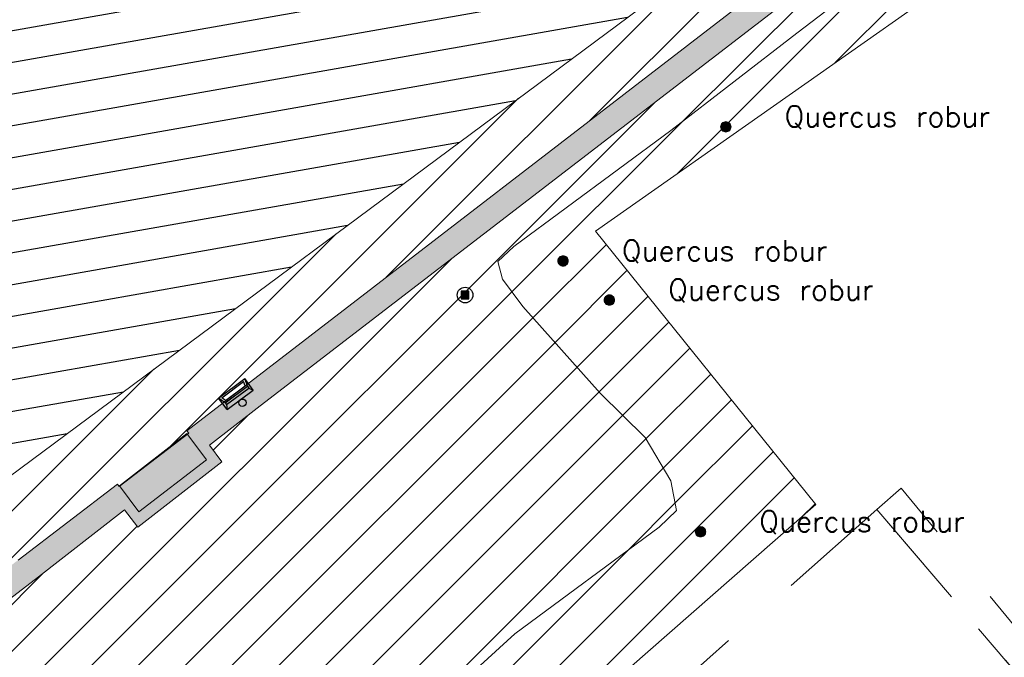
# Model space of a CAD drawing. Header units: metres. Extents: x 102852 to 107197, y 385458 to 392889.
# Tile 26 of 50: x 106858 to 106905, y 392573 to 392603. Entities that reach past the tile are written whole.
import ezdxf
from ezdxf.enums import TextEntityAlignment as Align

# ---------------------------------------------------------------- set-up
doc = ezdxf.new("R2010")
doc.units = ezdxf.units.M
doc.linetypes.add('KG-PERCEEL', pattern=[19, 5.5, -2, -2, 5.5, -2, -2])
for name, color, linetype, lineweight in [('0-BEBOUWING', 7, 'Continuous', 30), ('0-BEPLANTING', 14, 'Continuous', 30), ('0-GRAS OM SPORTVELDEN', 2, 'Continuous', 30), ('0-GRAS SPORTVELDEN', 3, 'Continuous', 30), ('0-VERHARDING', 5, 'Continuous', 30), ('B-WE-GR-STRUIK-G', 90, 'Continuous', 13), ('B-WE-IE-GEBOUW-G', 10, 'Continuous', 0), ('B-WE-IE-MEUBILAIR_WEGMEUBILAIR-S', 7, 'Continuous', 30), ('B-WE-KG-GRENS_PERCEEL-GV', 150, 'KG-PERCEEL', 13), ('B-WE-VH-KANTVERHARDING-G', 60, 'Continuous', 13), ('B-WE-VW-MARKERING_LANGS_STREEP_DOORGETROKKEN-G', 7, 'Continuous', 13), ('Bomen', 84, 'Continuous', 0), ('Boomsoort', 10, 'Continuous', 0), ('N-WE-IE-TERREINAFSCHEIDING_KUNSTMATIG_HEKWERK-G', 6, 'Continuous', 0), ('X-XX-AL-VERWIJZING-S', 7, 'Continuous', 30)]:
    doc.layers.add(name, color=color, linetype=linetype, lineweight=lineweight)
doc.styles.add('NLCS-ISO', font='NLCS-ISO.ttf')
doc.styles.add('Style-txt', font='txt.shx')
pattern_1 = [(45, (0, 0), (-1.122532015, 1.122532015), [])]

# ---------------------------------------------------------------- blocks, each defined once
blk = doc.blocks.new('kadata_3')
at = {"layer": 'B-WE-KG-GRENS_PERCEEL-GV'}
for points in [[(106898.673, 392579.82), (106920.8, 392553.844), (106921.512, 392554.403), (106899.835, 392580.847)], [(106898.673, 392579.82), (106887.193, 392569.673), (106909.2, 392543.974), (106920.8, 392553.844)]]:
    blk.add_3dface(points, dxfattribs=at)
blk = doc.blocks.new('SIE-WEG_AFVALBAK_TYPE_02')
at = {"linetype": 'Continuous'}
for p, q in [((1.562, -0.354), (-1.562, -0.354)), ((-1.328, -0.763), (-1.562, -0.354)), ((1.328, -0.763), (-1.328, -0.763)), ((-1.328, -0.986), (-1.328, -0.763)), ((1.328, -0.763), (1.562, -0.354)), ((1.328, -0.986), (1.328, -0.763)), ((-1.328, -0.986), (-1.562, -1.722)), ((1.562, -1.722), (-1.562, -1.722)), ((1.328, -0.986), (-1.328, -0.986)), ((-1.179, -1.16), (-1.303, -1.549)), ((1.303, -1.549), (-1.303, -1.549)), ((1.179, -1.16), (-1.179, -1.16)), ((1.179, -1.16), (1.303, -1.549)), ((1.328, -0.986), (1.562, -1.722))]:
    blk.add_line(p, q, dxfattribs=at)
for p, q in [((-1.562, -0.354), (-1.562, -1.722)), ((1.562, -0.354), (1.562, -1.722))]:
    blk.add_line(p, q)
blk.add_circle((0, 0), 0.354, dxfattribs=at)
blk = doc.blocks.new('SIE-WEG_PAAL_VAST_8')
blk.add_hatch(color=256).paths.add_polyline_path([(-0.375, -0.374), (-0.375, 0.374), (0.373, 0.374), (0.373, -0.374)])
blk.add_circle((0, 0), 0.75)
blk.add_3dface([(0.373, 0.374), (-0.375, 0.374), (-0.375, -0.374), (0.373, -0.374)])
at = {"style": 'NLCS-ISO'}
blk.add_attdef('TYPE', (0, 0), '', height=1.75, dxfattribs=at)
blk = doc.blocks.new('MPOLYGON_116')
at = {"layer": 'Bomen', "flags": 128}
for points in [[(106883.376, 392591.797), (106883.371, 392591.748), (106883.871, 392591.748)], [(106883.371, 392591.748), (106883.376, 392591.699), (106883.866, 392591.699)], [(106883.371, 392591.748), (106883.871, 392591.748), (106883.866, 392591.699)], [(106883.39, 392591.844), (106883.376, 392591.797), (106883.866, 392591.797)], [(106883.376, 392591.797), (106883.866, 392591.797), (106883.871, 392591.748)], [(106883.376, 392591.699), (106883.39, 392591.652), (106883.852, 392591.652)], [(106883.376, 392591.699), (106883.866, 392591.699), (106883.852, 392591.652)], [(106883.413, 392591.887), (106883.39, 392591.844), (106883.852, 392591.844)], [(106883.39, 392591.844), (106883.852, 392591.844), (106883.866, 392591.797)], [(106883.39, 392591.652), (106883.413, 392591.609), (106883.829, 392591.609)], [(106883.39, 392591.652), (106883.852, 392591.652), (106883.829, 392591.609)], [(106883.444, 392591.925), (106883.413, 392591.887), (106883.829, 392591.887)], [(106883.413, 392591.887), (106883.829, 392591.887), (106883.852, 392591.844)], [(106883.413, 392591.609), (106883.444, 392591.571), (106883.798, 392591.571)], [(106883.413, 392591.609), (106883.829, 392591.609), (106883.798, 392591.571)], [(106883.482, 392591.956), (106883.444, 392591.925), (106883.798, 392591.925)], [(106883.444, 392591.925), (106883.798, 392591.925), (106883.829, 392591.887)], [(106883.526, 392591.979), (106883.482, 392591.956), (106883.76, 392591.956)], [(106883.482, 392591.956), (106883.76, 392591.956), (106883.798, 392591.925)], [(106883.572, 392591.993), (106883.526, 392591.979), (106883.717, 392591.979)], [(106883.526, 392591.979), (106883.717, 392591.979), (106883.76, 392591.956)], [(106883.621, 392591.998), (106883.572, 392591.993), (106883.67, 392591.993)], [(106883.572, 392591.993), (106883.67, 392591.993), (106883.717, 392591.979)], [(106883.444, 392591.571), (106883.482, 392591.54), (106883.76, 392591.54)], [(106883.444, 392591.571), (106883.798, 392591.571), (106883.76, 392591.54)], [(106883.482, 392591.54), (106883.526, 392591.517), (106883.717, 392591.517)], [(106883.482, 392591.54), (106883.76, 392591.54), (106883.717, 392591.517)], [(106883.526, 392591.517), (106883.572, 392591.503), (106883.67, 392591.503)], [(106883.526, 392591.517), (106883.717, 392591.517), (106883.67, 392591.503)], [(106883.572, 392591.503), (106883.67, 392591.503), (106883.621, 392591.498)]]:
    blk.add_lwpolyline(points, close=True, dxfattribs=at)
at = {"layer": 'Bomen', "color": 74, "true_color": 0x55aa00, "flags": 128}
for points in [[(106883.371, 392591.748), (106883.376, 392591.797)], [(106883.376, 392591.699), (106883.371, 392591.748)], [(106883.376, 392591.797), (106883.39, 392591.844)], [(106883.39, 392591.652), (106883.376, 392591.699)], [(106883.39, 392591.844), (106883.413, 392591.887)], [(106883.413, 392591.609), (106883.39, 392591.652)], [(106883.413, 392591.887), (106883.444, 392591.925)], [(106883.444, 392591.571), (106883.413, 392591.609)], [(106883.444, 392591.925), (106883.482, 392591.956)], [(106883.482, 392591.956), (106883.526, 392591.979)], [(106883.526, 392591.979), (106883.572, 392591.993)], [(106883.572, 392591.993), (106883.621, 392591.998)], [(106883.621, 392591.998), (106883.67, 392591.993)], [(106883.67, 392591.993), (106883.717, 392591.979)], [(106883.717, 392591.979), (106883.76, 392591.956)], [(106883.76, 392591.956), (106883.798, 392591.925)], [(106883.798, 392591.925), (106883.829, 392591.887)], [(106883.829, 392591.609), (106883.798, 392591.571)], [(106883.829, 392591.887), (106883.852, 392591.844)], [(106883.852, 392591.652), (106883.829, 392591.609)], [(106883.852, 392591.844), (106883.866, 392591.797)], [(106883.866, 392591.699), (106883.852, 392591.652)], [(106883.866, 392591.797), (106883.871, 392591.748)], [(106883.871, 392591.748), (106883.866, 392591.699)], [(106883.482, 392591.54), (106883.444, 392591.571)], [(106883.526, 392591.517), (106883.482, 392591.54)], [(106883.572, 392591.503), (106883.526, 392591.517)], [(106883.621, 392591.498), (106883.572, 392591.503)], [(106883.67, 392591.503), (106883.621, 392591.498)], [(106883.717, 392591.517), (106883.67, 392591.503)], [(106883.76, 392591.54), (106883.717, 392591.517)], [(106883.798, 392591.571), (106883.76, 392591.54)]]:
    blk.add_lwpolyline(points, dxfattribs=at)
at = {"layer": 'Bomen'}
for points in [[(106883.376, 392591.797), (106883.371, 392591.748), (106883.871, 392591.748)], [(106883.39, 392591.844), (106883.376, 392591.797), (106883.866, 392591.797)], [(106883.376, 392591.797), (106883.866, 392591.797), (106883.871, 392591.748)], [(106883.413, 392591.887), (106883.39, 392591.844), (106883.852, 392591.844)], [(106883.39, 392591.844), (106883.852, 392591.844), (106883.866, 392591.797)], [(106883.444, 392591.925), (106883.413, 392591.887), (106883.829, 392591.887)], [(106883.413, 392591.887), (106883.829, 392591.887), (106883.852, 392591.844)], [(106883.482, 392591.956), (106883.444, 392591.925), (106883.798, 392591.925)], [(106883.444, 392591.925), (106883.798, 392591.925), (106883.829, 392591.887)], [(106883.526, 392591.979), (106883.482, 392591.956), (106883.76, 392591.956)], [(106883.482, 392591.956), (106883.76, 392591.956), (106883.798, 392591.925)], [(106883.572, 392591.993), (106883.526, 392591.979), (106883.717, 392591.979)], [(106883.526, 392591.979), (106883.717, 392591.979), (106883.76, 392591.956)], [(106883.621, 392591.998), (106883.572, 392591.993), (106883.67, 392591.993)], [(106883.572, 392591.993), (106883.67, 392591.993), (106883.717, 392591.979)]]:
    blk.add_solid(points, dxfattribs=at)
at = {"layer": 'Bomen', "extrusion": (0, 0, -1)}
for points in [[(-106883.371, 392591.748), (-106883.376, 392591.699), (-106883.866, 392591.699)], [(-106883.371, 392591.748), (-106883.871, 392591.748), (-106883.866, 392591.699)], [(-106883.376, 392591.699), (-106883.39, 392591.652), (-106883.852, 392591.652)], [(-106883.376, 392591.699), (-106883.866, 392591.699), (-106883.852, 392591.652)], [(-106883.39, 392591.652), (-106883.413, 392591.609), (-106883.829, 392591.609)], [(-106883.39, 392591.652), (-106883.852, 392591.652), (-106883.829, 392591.609)], [(-106883.413, 392591.609), (-106883.444, 392591.571), (-106883.798, 392591.571)], [(-106883.413, 392591.609), (-106883.829, 392591.609), (-106883.798, 392591.571)], [(-106883.444, 392591.571), (-106883.482, 392591.54), (-106883.76, 392591.54)], [(-106883.444, 392591.571), (-106883.798, 392591.571), (-106883.76, 392591.54)], [(-106883.482, 392591.54), (-106883.526, 392591.517), (-106883.717, 392591.517)], [(-106883.482, 392591.54), (-106883.76, 392591.54), (-106883.717, 392591.517)], [(-106883.526, 392591.517), (-106883.572, 392591.503), (-106883.67, 392591.503)], [(-106883.526, 392591.517), (-106883.717, 392591.517), (-106883.67, 392591.503)], [(-106883.572, 392591.503), (-106883.67, 392591.503), (-106883.621, 392591.498)]]:
    blk.add_solid(points, dxfattribs=at)
blk = doc.blocks.new('MPOLYGON_141')
at = {"layer": 'Bomen', "flags": 128}
for points in [[(106890.004, 392578.892), (106889.981, 392578.848), (106890.443, 392578.848)], [(106890.035, 392578.93), (106890.004, 392578.892), (106890.419, 392578.892)], [(106890.004, 392578.892), (106890.419, 392578.892), (106890.443, 392578.848)], [(106890.073, 392578.961), (106890.035, 392578.93), (106890.388, 392578.93)], [(106890.035, 392578.93), (106890.388, 392578.93), (106890.419, 392578.892)], [(106890.116, 392578.984), (106890.073, 392578.961), (106890.35, 392578.961)], [(106890.073, 392578.961), (106890.35, 392578.961), (106890.388, 392578.93)], [(106890.163, 392578.998), (106890.116, 392578.984), (106890.307, 392578.984)], [(106890.116, 392578.984), (106890.307, 392578.984), (106890.35, 392578.961)], [(106890.212, 392579.003), (106890.163, 392578.998), (106890.26, 392578.998)], [(106890.163, 392578.998), (106890.26, 392578.998), (106890.307, 392578.984)], [(106889.966, 392578.802), (106889.962, 392578.753), (106890.462, 392578.753)], [(106889.962, 392578.753), (106889.966, 392578.704), (106890.457, 392578.704)], [(106889.962, 392578.753), (106890.462, 392578.753), (106890.457, 392578.704)], [(106889.981, 392578.848), (106889.966, 392578.802), (106890.457, 392578.802)], [(106889.966, 392578.802), (106890.457, 392578.802), (106890.462, 392578.753)], [(106889.966, 392578.704), (106889.981, 392578.657), (106890.443, 392578.657)], [(106889.966, 392578.704), (106890.457, 392578.704), (106890.443, 392578.657)], [(106889.981, 392578.848), (106890.443, 392578.848), (106890.457, 392578.802)], [(106889.981, 392578.657), (106890.004, 392578.614), (106890.419, 392578.614)], [(106889.981, 392578.657), (106890.443, 392578.657), (106890.419, 392578.614)], [(106890.004, 392578.614), (106890.035, 392578.576), (106890.388, 392578.576)], [(106890.004, 392578.614), (106890.419, 392578.614), (106890.388, 392578.576)], [(106890.035, 392578.576), (106890.073, 392578.545), (106890.35, 392578.545)], [(106890.035, 392578.576), (106890.388, 392578.576), (106890.35, 392578.545)], [(106890.073, 392578.545), (106890.116, 392578.522), (106890.307, 392578.522)], [(106890.073, 392578.545), (106890.35, 392578.545), (106890.307, 392578.522)], [(106890.116, 392578.522), (106890.163, 392578.508), (106890.26, 392578.508)], [(106890.116, 392578.522), (106890.307, 392578.522), (106890.26, 392578.508)], [(106890.163, 392578.508), (106890.26, 392578.508), (106890.212, 392578.503)]]:
    blk.add_lwpolyline(points, close=True, dxfattribs=at)
at = {"layer": 'Bomen', "color": 74, "true_color": 0x55aa00, "flags": 128}
for points in [[(106889.981, 392578.848), (106890.004, 392578.892)], [(106890.004, 392578.892), (106890.035, 392578.93)], [(106890.035, 392578.93), (106890.073, 392578.961)], [(106890.073, 392578.961), (106890.116, 392578.984)], [(106890.116, 392578.984), (106890.163, 392578.998)], [(106890.163, 392578.998), (106890.212, 392579.003)], [(106890.212, 392579.003), (106890.26, 392578.998)], [(106890.26, 392578.998), (106890.307, 392578.984)], [(106890.307, 392578.984), (106890.35, 392578.961)], [(106890.35, 392578.961), (106890.388, 392578.93)], [(106890.388, 392578.93), (106890.419, 392578.892)], [(106890.419, 392578.892), (106890.443, 392578.848)], [(106889.962, 392578.753), (106889.966, 392578.802)], [(106889.966, 392578.704), (106889.962, 392578.753)], [(106889.966, 392578.802), (106889.981, 392578.848)], [(106889.981, 392578.657), (106889.966, 392578.704)], [(106890.004, 392578.614), (106889.981, 392578.657)], [(106890.035, 392578.576), (106890.004, 392578.614)], [(106890.073, 392578.545), (106890.035, 392578.576)], [(106890.116, 392578.522), (106890.073, 392578.545)], [(106890.163, 392578.508), (106890.116, 392578.522)], [(106890.212, 392578.503), (106890.163, 392578.508)], [(106890.26, 392578.508), (106890.212, 392578.503)], [(106890.307, 392578.522), (106890.26, 392578.508)], [(106890.35, 392578.545), (106890.307, 392578.522)], [(106890.388, 392578.576), (106890.35, 392578.545)], [(106890.419, 392578.614), (106890.388, 392578.576)], [(106890.443, 392578.657), (106890.419, 392578.614)], [(106890.443, 392578.848), (106890.457, 392578.802)], [(106890.457, 392578.704), (106890.443, 392578.657)], [(106890.457, 392578.802), (106890.462, 392578.753)], [(106890.462, 392578.753), (106890.457, 392578.704)]]:
    blk.add_lwpolyline(points, dxfattribs=at)
at = {"layer": 'Bomen'}
for points in [[(106890.004, 392578.892), (106889.981, 392578.848), (106890.443, 392578.848)], [(106890.035, 392578.93), (106890.004, 392578.892), (106890.419, 392578.892)], [(106890.004, 392578.892), (106890.419, 392578.892), (106890.443, 392578.848)], [(106890.073, 392578.961), (106890.035, 392578.93), (106890.388, 392578.93)], [(106890.035, 392578.93), (106890.388, 392578.93), (106890.419, 392578.892)], [(106890.116, 392578.984), (106890.073, 392578.961), (106890.35, 392578.961)], [(106890.073, 392578.961), (106890.35, 392578.961), (106890.388, 392578.93)], [(106890.163, 392578.998), (106890.116, 392578.984), (106890.307, 392578.984)], [(106890.116, 392578.984), (106890.307, 392578.984), (106890.35, 392578.961)], [(106890.212, 392579.003), (106890.163, 392578.998), (106890.26, 392578.998)], [(106890.163, 392578.998), (106890.26, 392578.998), (106890.307, 392578.984)], [(106889.966, 392578.802), (106889.962, 392578.753), (106890.462, 392578.753)], [(106889.981, 392578.848), (106889.966, 392578.802), (106890.457, 392578.802)], [(106889.966, 392578.802), (106890.457, 392578.802), (106890.462, 392578.753)], [(106889.981, 392578.848), (106890.443, 392578.848), (106890.457, 392578.802)]]:
    blk.add_solid(points, dxfattribs=at)
at = {"layer": 'Bomen', "extrusion": (0, 0, -1)}
for points in [[(-106889.962, 392578.753), (-106889.966, 392578.704), (-106890.457, 392578.704)], [(-106889.962, 392578.753), (-106890.462, 392578.753), (-106890.457, 392578.704)], [(-106889.966, 392578.704), (-106889.981, 392578.657), (-106890.443, 392578.657)], [(-106889.966, 392578.704), (-106890.457, 392578.704), (-106890.443, 392578.657)], [(-106889.981, 392578.657), (-106890.004, 392578.614), (-106890.419, 392578.614)], [(-106889.981, 392578.657), (-106890.443, 392578.657), (-106890.419, 392578.614)], [(-106890.004, 392578.614), (-106890.035, 392578.576), (-106890.388, 392578.576)], [(-106890.004, 392578.614), (-106890.419, 392578.614), (-106890.388, 392578.576)], [(-106890.035, 392578.576), (-106890.073, 392578.545), (-106890.35, 392578.545)], [(-106890.035, 392578.576), (-106890.388, 392578.576), (-106890.35, 392578.545)], [(-106890.073, 392578.545), (-106890.116, 392578.522), (-106890.307, 392578.522)], [(-106890.073, 392578.545), (-106890.35, 392578.545), (-106890.307, 392578.522)], [(-106890.116, 392578.522), (-106890.163, 392578.508), (-106890.26, 392578.508)], [(-106890.116, 392578.522), (-106890.307, 392578.522), (-106890.26, 392578.508)], [(-106890.163, 392578.508), (-106890.26, 392578.508), (-106890.212, 392578.503)]]:
    blk.add_solid(points, dxfattribs=at)
blk = doc.blocks.new('MPOLYGON_142')
at = {"layer": 'Bomen', "flags": 128}
for points in [[(106885.594, 392589.918), (106885.589, 392589.87), (106886.089, 392589.87)], [(106885.589, 392589.87), (106885.594, 392589.821), (106886.084, 392589.821)], [(106885.589, 392589.87), (106886.089, 392589.87), (106886.084, 392589.821)], [(106885.608, 392589.965), (106885.594, 392589.918), (106886.084, 392589.918)], [(106885.594, 392589.918), (106886.084, 392589.918), (106886.089, 392589.87)], [(106885.594, 392589.821), (106885.608, 392589.774), (106886.07, 392589.774)], [(106885.594, 392589.821), (106886.084, 392589.821), (106886.07, 392589.774)], [(106885.631, 392590.009), (106885.608, 392589.965), (106886.07, 392589.965)], [(106885.608, 392589.965), (106886.07, 392589.965), (106886.084, 392589.918)], [(106885.608, 392589.774), (106885.631, 392589.731), (106886.047, 392589.731)], [(106885.608, 392589.774), (106886.07, 392589.774), (106886.047, 392589.731)], [(106885.662, 392590.046), (106885.631, 392590.009), (106886.047, 392590.009)], [(106885.631, 392590.009), (106886.047, 392590.009), (106886.07, 392589.965)], [(106885.631, 392589.731), (106885.662, 392589.693), (106886.016, 392589.693)], [(106885.631, 392589.731), (106886.047, 392589.731), (106886.016, 392589.693)], [(106885.7, 392590.078), (106885.662, 392590.046), (106886.016, 392590.046)], [(106885.662, 392590.046), (106886.016, 392590.046), (106886.047, 392590.009)], [(106885.743, 392590.101), (106885.7, 392590.078), (106885.978, 392590.078)], [(106885.7, 392590.078), (106885.978, 392590.078), (106886.016, 392590.046)], [(106885.79, 392590.115), (106885.743, 392590.101), (106885.935, 392590.101)], [(106885.743, 392590.101), (106885.935, 392590.101), (106885.978, 392590.078)], [(106885.839, 392590.12), (106885.79, 392590.115), (106885.888, 392590.115)], [(106885.79, 392590.115), (106885.888, 392590.115), (106885.935, 392590.101)], [(106885.662, 392589.693), (106885.7, 392589.662), (106885.978, 392589.662)], [(106885.662, 392589.693), (106886.016, 392589.693), (106885.978, 392589.662)], [(106885.7, 392589.662), (106885.743, 392589.639), (106885.935, 392589.639)], [(106885.7, 392589.662), (106885.978, 392589.662), (106885.935, 392589.639)], [(106885.743, 392589.639), (106885.79, 392589.624), (106885.888, 392589.624)], [(106885.743, 392589.639), (106885.935, 392589.639), (106885.888, 392589.624)], [(106885.79, 392589.624), (106885.888, 392589.624), (106885.839, 392589.62)]]:
    blk.add_lwpolyline(points, close=True, dxfattribs=at)
at = {"layer": 'Bomen', "color": 74, "true_color": 0x55aa00, "flags": 128}
for points in [[(106885.589, 392589.87), (106885.594, 392589.918)], [(106885.594, 392589.821), (106885.589, 392589.87)], [(106885.594, 392589.918), (106885.608, 392589.965)], [(106885.608, 392589.774), (106885.594, 392589.821)], [(106885.608, 392589.965), (106885.631, 392590.009)], [(106885.631, 392589.731), (106885.608, 392589.774)], [(106885.631, 392590.009), (106885.662, 392590.046)], [(106885.662, 392589.693), (106885.631, 392589.731)], [(106885.662, 392590.046), (106885.7, 392590.078)], [(106885.7, 392590.078), (106885.743, 392590.101)], [(106885.743, 392590.101), (106885.79, 392590.115)], [(106885.79, 392590.115), (106885.839, 392590.12)], [(106885.839, 392590.12), (106885.888, 392590.115)], [(106885.888, 392590.115), (106885.935, 392590.101)], [(106885.935, 392590.101), (106885.978, 392590.078)], [(106885.978, 392590.078), (106886.016, 392590.046)], [(106886.016, 392590.046), (106886.047, 392590.009)], [(106886.047, 392589.731), (106886.016, 392589.693)], [(106886.047, 392590.009), (106886.07, 392589.965)], [(106886.07, 392589.774), (106886.047, 392589.731)], [(106886.07, 392589.965), (106886.084, 392589.918)], [(106886.084, 392589.821), (106886.07, 392589.774)], [(106886.084, 392589.918), (106886.089, 392589.87)], [(106886.089, 392589.87), (106886.084, 392589.821)], [(106885.7, 392589.662), (106885.662, 392589.693)], [(106885.743, 392589.639), (106885.7, 392589.662)], [(106885.79, 392589.624), (106885.743, 392589.639)], [(106885.839, 392589.62), (106885.79, 392589.624)], [(106885.888, 392589.624), (106885.839, 392589.62)], [(106885.935, 392589.639), (106885.888, 392589.624)], [(106885.978, 392589.662), (106885.935, 392589.639)], [(106886.016, 392589.693), (106885.978, 392589.662)]]:
    blk.add_lwpolyline(points, dxfattribs=at)
at = {"layer": 'Bomen'}
for points in [[(106885.594, 392589.918), (106885.589, 392589.87), (106886.089, 392589.87)], [(106885.608, 392589.965), (106885.594, 392589.918), (106886.084, 392589.918)], [(106885.594, 392589.918), (106886.084, 392589.918), (106886.089, 392589.87)], [(106885.631, 392590.009), (106885.608, 392589.965), (106886.07, 392589.965)], [(106885.608, 392589.965), (106886.07, 392589.965), (106886.084, 392589.918)], [(106885.662, 392590.046), (106885.631, 392590.009), (106886.047, 392590.009)], [(106885.631, 392590.009), (106886.047, 392590.009), (106886.07, 392589.965)], [(106885.7, 392590.078), (106885.662, 392590.046), (106886.016, 392590.046)], [(106885.662, 392590.046), (106886.016, 392590.046), (106886.047, 392590.009)], [(106885.743, 392590.101), (106885.7, 392590.078), (106885.978, 392590.078)], [(106885.7, 392590.078), (106885.978, 392590.078), (106886.016, 392590.046)], [(106885.79, 392590.115), (106885.743, 392590.101), (106885.935, 392590.101)], [(106885.743, 392590.101), (106885.935, 392590.101), (106885.978, 392590.078)], [(106885.839, 392590.12), (106885.79, 392590.115), (106885.888, 392590.115)], [(106885.79, 392590.115), (106885.888, 392590.115), (106885.935, 392590.101)]]:
    blk.add_solid(points, dxfattribs=at)
at = {"layer": 'Bomen', "extrusion": (0, 0, -1)}
for points in [[(-106885.589, 392589.87), (-106885.594, 392589.821), (-106886.084, 392589.821)], [(-106885.589, 392589.87), (-106886.089, 392589.87), (-106886.084, 392589.821)], [(-106885.594, 392589.821), (-106885.608, 392589.774), (-106886.07, 392589.774)], [(-106885.594, 392589.821), (-106886.084, 392589.821), (-106886.07, 392589.774)], [(-106885.608, 392589.774), (-106885.631, 392589.731), (-106886.047, 392589.731)], [(-106885.608, 392589.774), (-106886.07, 392589.774), (-106886.047, 392589.731)], [(-106885.631, 392589.731), (-106885.662, 392589.693), (-106886.016, 392589.693)], [(-106885.631, 392589.731), (-106886.047, 392589.731), (-106886.016, 392589.693)], [(-106885.662, 392589.693), (-106885.7, 392589.662), (-106885.978, 392589.662)], [(-106885.662, 392589.693), (-106886.016, 392589.693), (-106885.978, 392589.662)], [(-106885.7, 392589.662), (-106885.743, 392589.639), (-106885.935, 392589.639)], [(-106885.7, 392589.662), (-106885.978, 392589.662), (-106885.935, 392589.639)], [(-106885.743, 392589.639), (-106885.79, 392589.624), (-106885.888, 392589.624)], [(-106885.743, 392589.639), (-106885.935, 392589.639), (-106885.888, 392589.624)], [(-106885.79, 392589.624), (-106885.888, 392589.624), (-106885.839, 392589.62)]]:
    blk.add_solid(points, dxfattribs=at)
blk = doc.blocks.new('MPOLYGON_143')
at = {"layer": 'Bomen', "flags": 128}
for points in [[(106891.179, 392598.232), (106891.174, 392598.183), (106891.674, 392598.183)], [(106891.193, 392598.279), (106891.179, 392598.232), (106891.669, 392598.232)], [(106891.179, 392598.232), (106891.669, 392598.232), (106891.674, 392598.183)], [(106891.216, 392598.322), (106891.193, 392598.279), (106891.655, 392598.279)], [(106891.193, 392598.279), (106891.655, 392598.279), (106891.669, 392598.232)], [(106891.247, 392598.36), (106891.216, 392598.322), (106891.632, 392598.322)], [(106891.216, 392598.322), (106891.632, 392598.322), (106891.655, 392598.279)], [(106891.285, 392598.391), (106891.247, 392598.36), (106891.601, 392598.36)], [(106891.247, 392598.36), (106891.601, 392598.36), (106891.632, 392598.322)], [(106891.328, 392598.414), (106891.285, 392598.391), (106891.563, 392598.391)], [(106891.285, 392598.391), (106891.563, 392598.391), (106891.601, 392598.36)], [(106891.375, 392598.428), (106891.328, 392598.414), (106891.52, 392598.414)], [(106891.328, 392598.414), (106891.52, 392598.414), (106891.563, 392598.391)], [(106891.424, 392598.433), (106891.375, 392598.428), (106891.473, 392598.428)], [(106891.375, 392598.428), (106891.473, 392598.428), (106891.52, 392598.414)], [(106891.174, 392598.183), (106891.179, 392598.134), (106891.669, 392598.134)], [(106891.174, 392598.183), (106891.674, 392598.183), (106891.669, 392598.134)], [(106891.179, 392598.134), (106891.193, 392598.087), (106891.655, 392598.087)], [(106891.179, 392598.134), (106891.669, 392598.134), (106891.655, 392598.087)], [(106891.193, 392598.087), (106891.216, 392598.044), (106891.632, 392598.044)], [(106891.193, 392598.087), (106891.655, 392598.087), (106891.632, 392598.044)], [(106891.216, 392598.044), (106891.247, 392598.006), (106891.601, 392598.006)], [(106891.216, 392598.044), (106891.632, 392598.044), (106891.601, 392598.006)], [(106891.247, 392598.006), (106891.285, 392597.975), (106891.563, 392597.975)], [(106891.247, 392598.006), (106891.601, 392598.006), (106891.563, 392597.975)], [(106891.285, 392597.975), (106891.328, 392597.952), (106891.52, 392597.952)], [(106891.285, 392597.975), (106891.563, 392597.975), (106891.52, 392597.952)], [(106891.328, 392597.952), (106891.375, 392597.938), (106891.473, 392597.938)], [(106891.328, 392597.952), (106891.52, 392597.952), (106891.473, 392597.938)], [(106891.375, 392597.938), (106891.473, 392597.938), (106891.424, 392597.933)]]:
    blk.add_lwpolyline(points, close=True, dxfattribs=at)
at = {"layer": 'Bomen', "color": 74, "true_color": 0x55aa00, "flags": 128}
for points in [[(106891.174, 392598.183), (106891.179, 392598.232)], [(106891.179, 392598.232), (106891.193, 392598.279)], [(106891.193, 392598.279), (106891.216, 392598.322)], [(106891.216, 392598.322), (106891.247, 392598.36)], [(106891.247, 392598.36), (106891.285, 392598.391)], [(106891.285, 392598.391), (106891.328, 392598.414)], [(106891.328, 392598.414), (106891.375, 392598.428)], [(106891.375, 392598.428), (106891.424, 392598.433)], [(106891.424, 392598.433), (106891.473, 392598.428)], [(106891.473, 392598.428), (106891.52, 392598.414)], [(106891.52, 392598.414), (106891.563, 392598.391)], [(106891.563, 392598.391), (106891.601, 392598.36)], [(106891.601, 392598.36), (106891.632, 392598.322)], [(106891.632, 392598.322), (106891.655, 392598.279)], [(106891.655, 392598.279), (106891.669, 392598.232)], [(106891.669, 392598.232), (106891.674, 392598.183)], [(106891.179, 392598.134), (106891.174, 392598.183)], [(106891.193, 392598.087), (106891.179, 392598.134)], [(106891.216, 392598.044), (106891.193, 392598.087)], [(106891.247, 392598.006), (106891.216, 392598.044)], [(106891.285, 392597.975), (106891.247, 392598.006)], [(106891.328, 392597.952), (106891.285, 392597.975)], [(106891.375, 392597.938), (106891.328, 392597.952)], [(106891.424, 392597.933), (106891.375, 392597.938)], [(106891.473, 392597.938), (106891.424, 392597.933)], [(106891.52, 392597.952), (106891.473, 392597.938)], [(106891.563, 392597.975), (106891.52, 392597.952)], [(106891.601, 392598.006), (106891.563, 392597.975)], [(106891.632, 392598.044), (106891.601, 392598.006)], [(106891.655, 392598.087), (106891.632, 392598.044)], [(106891.669, 392598.134), (106891.655, 392598.087)], [(106891.674, 392598.183), (106891.669, 392598.134)]]:
    blk.add_lwpolyline(points, dxfattribs=at)
at = {"layer": 'Bomen'}
for points in [[(106891.179, 392598.232), (106891.174, 392598.183), (106891.674, 392598.183)], [(106891.193, 392598.279), (106891.179, 392598.232), (106891.669, 392598.232)], [(106891.179, 392598.232), (106891.669, 392598.232), (106891.674, 392598.183)], [(106891.216, 392598.322), (106891.193, 392598.279), (106891.655, 392598.279)], [(106891.193, 392598.279), (106891.655, 392598.279), (106891.669, 392598.232)], [(106891.247, 392598.36), (106891.216, 392598.322), (106891.632, 392598.322)], [(106891.216, 392598.322), (106891.632, 392598.322), (106891.655, 392598.279)], [(106891.285, 392598.391), (106891.247, 392598.36), (106891.601, 392598.36)], [(106891.247, 392598.36), (106891.601, 392598.36), (106891.632, 392598.322)], [(106891.328, 392598.414), (106891.285, 392598.391), (106891.563, 392598.391)], [(106891.285, 392598.391), (106891.563, 392598.391), (106891.601, 392598.36)], [(106891.375, 392598.428), (106891.328, 392598.414), (106891.52, 392598.414)], [(106891.328, 392598.414), (106891.52, 392598.414), (106891.563, 392598.391)], [(106891.424, 392598.433), (106891.375, 392598.428), (106891.473, 392598.428)], [(106891.375, 392598.428), (106891.473, 392598.428), (106891.52, 392598.414)]]:
    blk.add_solid(points, dxfattribs=at)
at = {"layer": 'Bomen', "extrusion": (0, 0, -1)}
for points in [[(-106891.174, 392598.183), (-106891.179, 392598.134), (-106891.669, 392598.134)], [(-106891.174, 392598.183), (-106891.674, 392598.183), (-106891.669, 392598.134)], [(-106891.179, 392598.134), (-106891.193, 392598.087), (-106891.655, 392598.087)], [(-106891.179, 392598.134), (-106891.669, 392598.134), (-106891.655, 392598.087)], [(-106891.193, 392598.087), (-106891.216, 392598.044), (-106891.632, 392598.044)], [(-106891.193, 392598.087), (-106891.655, 392598.087), (-106891.632, 392598.044)], [(-106891.216, 392598.044), (-106891.247, 392598.006), (-106891.601, 392598.006)], [(-106891.216, 392598.044), (-106891.632, 392598.044), (-106891.601, 392598.006)], [(-106891.247, 392598.006), (-106891.285, 392597.975), (-106891.563, 392597.975)], [(-106891.247, 392598.006), (-106891.601, 392598.006), (-106891.563, 392597.975)], [(-106891.285, 392597.975), (-106891.328, 392597.952), (-106891.52, 392597.952)], [(-106891.285, 392597.975), (-106891.563, 392597.975), (-106891.52, 392597.952)], [(-106891.328, 392597.952), (-106891.375, 392597.938), (-106891.473, 392597.938)], [(-106891.328, 392597.952), (-106891.52, 392597.952), (-106891.473, 392597.938)], [(-106891.375, 392597.938), (-106891.473, 392597.938), (-106891.424, 392597.933)]]:
    blk.add_solid(points, dxfattribs=at)

msp = doc.modelspace()

# ---------------------------------------------------------------- hatches: boundary and pattern name
at = {"layer": '0-BEBOUWING', "ltscale": 0.2, "true_color": 0x636466}
msp.add_hatch(color=251, dxfattribs=at).paths.add_polyline_path([(106866.528, 392582.203), (106865.573, 392583.474), (106862.344, 392580.959), (106863.269, 392579.709)])
at = {"layer": '0-BEPLANTING'}
h = msp.add_hatch(dxfattribs=at)
h.set_pattern_fill('ANSI31', color=256, scale=0.1, pattern_type=2)
h.set_pattern_definition(pattern_1)
h.paths.add_polyline_path([(106719.632, 392514.245), (106718.938, 392514.99), (106718.18, 392514.849), (106716.754, 392513.849), (106712.076, 392510.359), (106711.573, 392510.138), (106701.692, 392517.539), (106697.188, 392521.135), (106696.202, 392522.772), (106696.322, 392524.316), (106699.222, 392528.246), (106697.274, 392530.659), (106688.818, 392535.824), (106687.392, 392536.807), (106686.619, 392536.643), (106682.769, 392533.036), (106682.004, 392532.194), (106672.084, 392538.844), (106661.415, 392546.593), (106655.274, 392551.965), (106652.074, 392554.824), (106647.013, 392550.413), (106685.562, 392524.056), (106688.159, 392527.504), (106683.357, 392530.682), (106687.022, 392535.963), (106697.701, 392528.149), (106694.207, 392522.955), (106689.049, 392526.841), (106686.473, 392523.428), (106700.229, 392513.897), (106747.898, 392480.331), (106760.114, 392490.415), (106786.714, 392512.905), (106804.416, 392527.816), (106813.241, 392535.316), (106825.592, 392546.351), (106830.494, 392550.058), (106835.258, 392553.282), (106839.787, 392548.316), (106848.675, 392538.78), (106895.742, 392580.054), (106885.181, 392593.181), (106903.743, 392606.249), (106901.657, 392607.873), (106900.484, 392607.118), (106898.98, 392605.866), (106894.83, 392602.682), (106888.788, 392598.009), (106881.265, 392592.439), (106880.486, 392591.728), (106880.712, 392590.881), (106881.691, 392589.56), (106885.403, 392585.411), (106887.554, 392583.279), (106888.784, 392581.191), (106889.052, 392579.769), (106888.227, 392578.981), (106881.301, 392573.86), (106875.765, 392568.788), (106869.627, 392563.132), (106865.958, 392560.052), (106860.44, 392555.101), (106850.554, 392546.099), (106848.767, 392545.241), (106847.521, 392545.737), (106843.495, 392551.702), (106839.644, 392556.665), (106837.241, 392559.165), (106836.321, 392558.62), (106834.933, 392557.55), (106829.126, 392553.423), (106819.728, 392546.555), (106810.591, 392540.216), (106809.411, 392539.399), (106807.28, 392537.802), (106805.589, 392535.946), (106803.836, 392533.195), (106797.846, 392528.632), (106788.908, 392521.609), (106779.307, 392514.119), (106772.597, 392509.291), (106765.29, 392503.863), (106757.373, 392497.804), (106744.929, 392488.447), (106743.664, 392487.535), (106742.024, 392487.917), (106739.864, 392489.057), (106738.175, 392490.178), (106736.203, 392491.857), (106726.157, 392505.387)])
h.paths.add_polyline_path([(106699.614, 392543.22), (106698.705, 392541.649), (106697.647, 392537.64), (106698.702, 392535.525), (106704.303, 392527.935), (106712.882, 392516.441), (106713.785, 392515.756), (106715.067, 392516.126), (106716.858, 392517.388), (106717.101, 392517.731), (106716.948, 392518.396), (106712.316, 392525.322), (106709.402, 392530.571), (106708.791, 392530.144)])
at = {"layer": '0-GRAS OM SPORTVELDEN', "ltscale": 0.2}
h = msp.add_hatch(dxfattribs=at)
h.set_pattern_fill('ANSI31', color=256, scale=0.1, pattern_type=2)
h.set_pattern_definition(pattern_1)
h.paths.add_polyline_path([(106862.248, 392581.041), (106862.326, 392580.945), (106865.636, 392583.523), (106865.573, 392583.601), (106895.489, 392606.638), (106877.199, 392633.023), (106876.152, 392634.51), (106874.71, 392636.423), (106854.352, 392662.257), (106821.882, 392639.142), (106811.901, 392631.851), (106813.988, 392628.994), (106853.422, 392658.104), (106854.142, 392658.625), (106854.699, 392657.807), (106858.964, 392652.065), (106860.821, 392649.525), (106867.47, 392640.471), (106870.667, 392636.126), (106875.044, 392630.111), (106878.401, 392625.58), (106884.939, 392616.753), (106887.331, 392613.514), (106891.323, 392607.975), (106891.838, 392607.297), (106891.09, 392606.699), (106851.646, 392577.377), (106853.688, 392574.477), (106853.838, 392574.583), (106857.484, 392577.394)])
h = msp.add_hatch(dxfattribs=at)
h.set_pattern_fill('ANSI31', color=256, scale=0.1, pattern_type=2)
h.set_pattern_definition(pattern_1)
h.paths.add_polyline_path([(106865.958, 392560.052), (106869.627, 392563.132), (106875.765, 392568.788), (106881.301, 392573.86), (106888.227, 392578.981), (106889.052, 392579.769), (106888.784, 392581.191), (106887.554, 392583.279), (106885.403, 392585.411), (106881.691, 392589.56), (106880.712, 392590.881), (106880.486, 392591.728), (106881.265, 392592.439), (106888.788, 392598.009), (106894.83, 392602.682), (106898.98, 392605.866), (106900.484, 392607.118), (106901.657, 392607.873), (106899.026, 392609.273), (106897.151, 392606.396), (106869.095, 392584.792), (106866.66, 392582.907), (106867.262, 392582.105), (106863.228, 392578.98), (106862.583, 392579.802), (106858.324, 392576.475), (106854.848, 392573.824), (106850.626, 392570.802), (106851.169, 392569.909), (106846.922, 392566.951), (106846.328, 392567.754), (106810.746, 392542.603), (106806.867, 392540.514), (106805.259, 392538.939), (106803.549, 392537.653), (106805.589, 392535.946), (106807.28, 392537.802), (106809.411, 392539.399), (106810.591, 392540.216), (106819.728, 392546.555), (106829.126, 392553.423), (106834.933, 392557.55), (106836.321, 392558.62), (106837.241, 392559.165), (106839.644, 392556.665), (106843.495, 392551.702), (106847.521, 392545.737), (106848.767, 392545.241), (106850.554, 392546.099), (106860.44, 392555.101)])
at = {"layer": '0-GRAS SPORTVELDEN'}
h = msp.add_hatch(dxfattribs=at)
h.set_pattern_fill('HATCH', color=256, scale=0.1, style=0, pattern_type=2)
h.set_pattern_definition([(10, (106834.3268, 392630.76), (-0.260472, 1.477212), [])])
h.paths.add_polyline_path([(106804.441, 392556.904), (106810.714, 392548.28), (106812.019, 392547.956), (106851.646, 392577.377), (106891.09, 392606.699), (106891.323, 392607.975), (106887.331, 392613.514), (106884.939, 392616.753), (106878.401, 392625.58), (106875.044, 392630.111), (106870.667, 392636.126), (106867.47, 392640.471), (106860.821, 392649.525), (106858.964, 392652.065), (106854.699, 392657.807), (106853.422, 392658.104), (106813.988, 392628.994), (106774.52, 392599.866), (106774.2, 392598.594), (106778.351, 392592.795), (106780.53, 392589.766), (106787.134, 392580.73), (106790.194, 392576.643), (106794.557, 392570.611), (106797.946, 392565.858)])
at = {"layer": '0-VERHARDING', "true_color": 0x939598}
msp.add_hatch(color=252, dxfattribs=at).paths.add_polyline_path([(106810.746, 392542.603), (106789.327, 392569.967), (106788.619, 392570.856), (106787.899, 392571.816), (106768.951, 392599.204), (106769.191, 392599.388), (106769.84, 392599.843), (106788.272, 392573.429), (106789.616, 392571.496), (106790.683, 392570.184), (106810.984, 392544.277), (106845.805, 392568.905), (106845.868, 392568.786), (106846.23, 392569.038), (106846.23, 392568.969), (106847.096, 392567.736), (106850.466, 392570.107), (106849.589, 392571.358), (106849.806, 392571.531), (106849.717, 392571.682), (106851.276, 392572.779), (106853.838, 392574.583), (106857.484, 392577.394), (106862.248, 392581.041), (106862.338, 392580.931), (106862.355, 392580.944), (106863.269, 392579.709), (106866.528, 392582.203), (106865.605, 392583.432), (106865.67, 392583.482), (106865.573, 392583.601), (106895.489, 392606.638), (106877.199, 392633.023), (106876.152, 392634.51), (106874.71, 392636.423), (106854.352, 392662.257), (106854.597, 392663.978), (106875.812, 392636.976), (106876.686, 392635.854), (106877.718, 392634.355), (106897.151, 392606.396), (106869.095, 392584.792), (106866.66, 392582.907), (106867.262, 392582.105), (106863.228, 392578.98), (106862.583, 392579.802), (106858.324, 392576.475), (106854.848, 392573.824), (106850.626, 392570.802), (106851.169, 392569.909), (106846.922, 392566.951), (106846.328, 392567.754)])

# ---------------------------------------------------------------- linework, layer by layer
at = {"layer": 'B-WE-GR-STRUIK-G', "flags": 128}
msp.add_lwpolyline([(106901.657, 392607.873), (106900.484, 392607.118), (106898.98, 392605.866), (106894.83, 392602.682), (106888.788, 392598.009), (106881.265, 392592.439), (106880.486, 392591.728), (106880.712, 392590.881), (106881.691, 392589.56), (106885.403, 392585.411), (106887.554, 392583.279), (106888.784, 392581.191), (106889.052, 392579.769), (106888.227, 392578.981), (106881.301, 392573.86), (106875.765, 392568.788), (106869.627, 392563.132), (106865.958, 392560.052), (106860.44, 392555.101), (106850.554, 392546.099)], dxfattribs=at)
at = {"layer": 'B-WE-IE-GEBOUW-G'}
msp.add_3dface([(106865.573, 392583.474), (106862.344, 392580.959), (106863.269, 392579.709), (106866.528, 392582.203)], dxfattribs=at)
at = {"layer": 'B-WE-VH-KANTVERHARDING-G', "flags": 128}
for points in [[(106821.176, 392640.111), (106854.597, 392663.978), (106875.812, 392636.976), (106876.686, 392635.854), (106877.718, 392634.355), (106897.151, 392606.396), (106869.095, 392584.792), (106866.66, 392582.907)], [(106854.352, 392662.257), (106874.71, 392636.423), (106876.152, 392634.51), (106877.199, 392633.023), (106895.489, 392606.638), (106865.575, 392583.601), (106865.67, 392583.482), (106862.338, 392580.931), (106862.248, 392581.041), (106857.484, 392577.394)], [(106866.66, 392582.907), (106867.262, 392582.105), (106863.228, 392578.98), (106862.583, 392579.802), (106858.324, 392576.475), (106854.848, 392573.824), (106851.922, 392571.749), (106851.922, 392571.749), (106850.626, 392570.802), (106850.626, 392570.802), (106850.626, 392570.802), (106851.169, 392569.909), (106846.922, 392566.951), (106846.328, 392567.754), (106810.746, 392542.603), (106789.327, 392569.967), (106788.619, 392570.856), (106787.899, 392571.816), (106768.951, 392599.204)]]:
    msp.add_lwpolyline(points, dxfattribs=at)
at = {"layer": 'B-WE-VW-MARKERING_LANGS_STREEP_DOORGETROKKEN-G', "flags": 128}
msp.add_lwpolyline([(106854.699, 392657.807), (106858.964, 392652.065), (106860.821, 392649.525), (106867.47, 392640.471), (106870.667, 392636.126), (106875.044, 392630.111), (106878.401, 392625.58), (106884.939, 392616.753), (106887.331, 392613.514), (106891.323, 392607.975), (106891.838, 392607.297), (106891.09, 392606.699), (106851.646, 392577.377)], dxfattribs=at)
at = {"layer": 'N-WE-IE-TERREINAFSCHEIDING_KUNSTMATIG_HEKWERK-G', "flags": 128}
msp.add_lwpolyline([(106686.473, 392523.428), (106700.229, 392513.897), (106747.898, 392480.331), (106760.114, 392490.415), (106786.714, 392512.905), (106804.416, 392527.816), (106813.241, 392535.316), (106825.592, 392546.351), (106830.494, 392550.058), (106835.258, 392553.282), (106839.787, 392548.316), (106848.675, 392538.78), (106895.742, 392580.054), (106885.181, 392593.181), (106903.743, 392606.249)], dxfattribs=at)

# ---------------------------------------------------------------- block references
at = {"layer": 'B-WE-IE-MEUBILAIR_WEGMEUBILAIR-S', "xscale": 0.5, "yscale": 0.5, "zscale": 0.5}
for name, p, rotation in [('SIE-WEG_PAAL_VAST_8', (106878.922, 392590.113), 360), ('SIE-WEG_AFVALBAK_TYPE_02', (106868.244, 392584.946), 216.7650244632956)]:
    msp.add_blockref(name, p, dxfattribs=dict(at, rotation=rotation))
at = {"layer": 'Bomen', "rotation": 360}
for name in ['MPOLYGON_143', 'MPOLYGON_116', 'MPOLYGON_142', 'MPOLYGON_141']:
    msp.add_blockref(name, (0, 0, 0.134), dxfattribs=at)
at = {"layer": 'X-XX-AL-VERWIJZING-S', "rotation": 360}
msp.add_blockref('kadata_3', (0, 0), dxfattribs=at)

# ---------------------------------------------------------------- texts
at = {"layer": 'Boomsoort', "color": 7, "style": 'Style-txt'}
for p in [(106904.091, 392598.183, 0.134), (106896.288, 392591.748, 0.134), (106898.506, 392589.87, 0.134), (106902.878, 392578.753, 0.134)]:
    msp.add_text('Quercus robur', height=1, dxfattribs=at).set_placement(p, align=Align.RIGHT)

doc.saveas('drawing.dxf')
